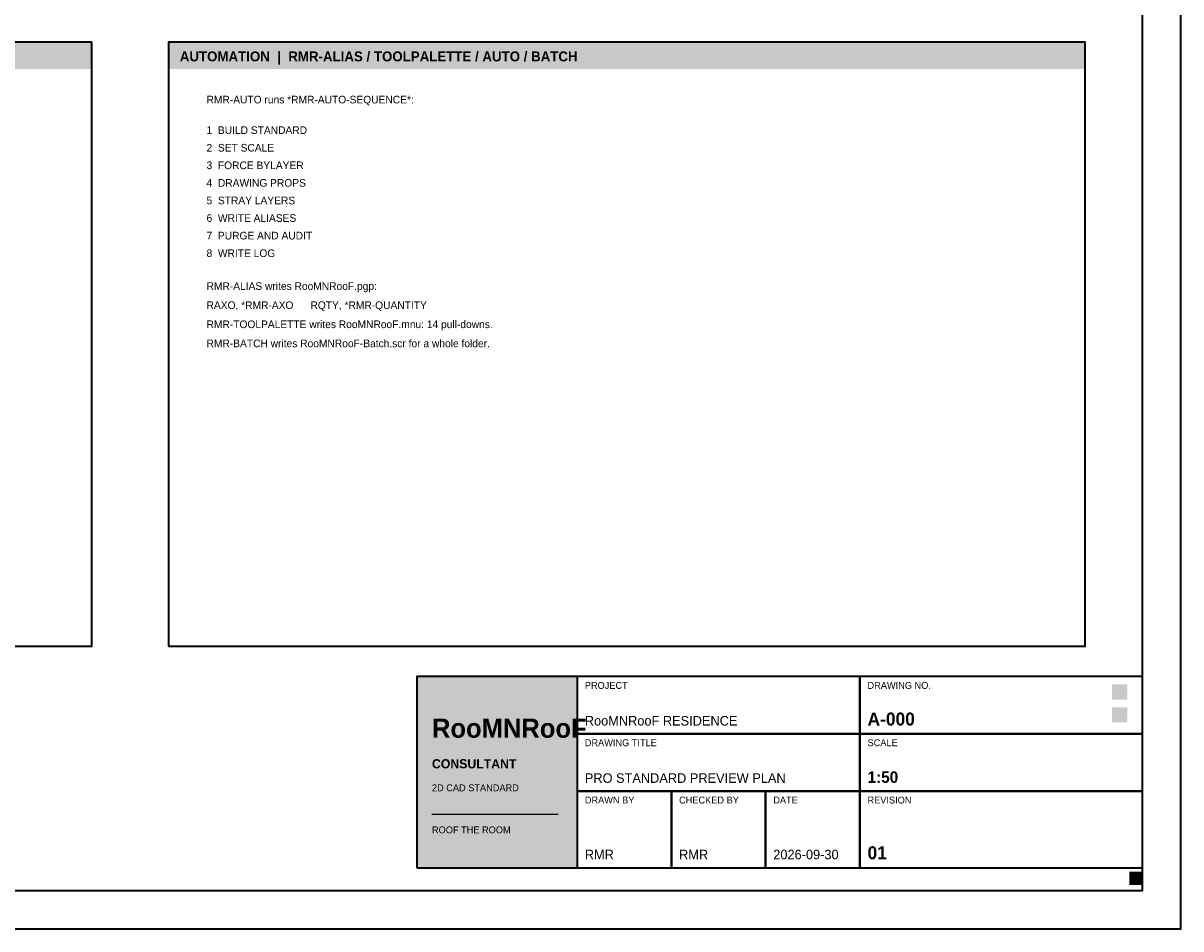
# Model space of a CAD drawing. Header units: millimetres. Extents: x 0 to 841, y 0 to 594.
# Tile 4 of 5: x 538 to 841, y 0 to 237. Entities that reach past the tile are written whole.
import ezdxf

# ---------------------------------------------------------------- set-up
doc = ezdxf.new("R2010")
doc.units = ezdxf.units.MM
for name, color, linetype, lineweight, true_color in [('RMR-A-FRAME', 7, 'Continuous', 35, 0x1f2a33), ('RMR-A-TEXT', 7, 'Continuous', 13, 0x1f2a33), ('RMR-PRES-KEY', 7, 'Continuous', 18, 0xd6a34c), ('RMR-PRES-NORTH', 7, 'Continuous', 18, 0x398982), ('RMR-PRES-TITLE', 7, 'Continuous', 25, 0xc65d48)]:
    doc.layers.add(name, color=color, linetype=linetype, lineweight=lineweight, true_color=true_color)
doc.styles.add('RMR-BODY', font='Aptos.ttf')
doc.styles.add('RMR-HEAD', font='Montserrat-SemiBold.ttf', dxfattribs={"width": 0.95})
doc.styles.add('RMR-NOTE', font='Aptos.ttf', dxfattribs={"width": 0.95})
doc.styles.add('RMR-NUMBER', font='Montserrat-SemiBold.ttf', dxfattribs={"width": 0.9})
doc.styles.add('RMR-TITLE', font='Montserrat-SemiBold.ttf', dxfattribs={"width": 0.92})

msp = doc.modelspace()

# ---------------------------------------------------------------- linework, layer by layer
at = {"layer": 'RMR-A-FRAME', "true_color": 0x1f2a33}
for points in [[(0, 0), (841, 0), (841, 594), (0, 594), (0, 0)], [(641, 16), (831, 16), (831, 66), (641, 66), (641, 16)], [(683, 51), (757, 51), (757, 66), (683, 66), (683, 51)], [(757, 51), (831, 51), (831, 66), (757, 66), (757, 51)], [(683, 36), (757, 36), (757, 51), (683, 51), (683, 36)], [(757, 36), (831, 36), (831, 51), (757, 51), (757, 36)], [(683, 16), (707.67, 16), (707.67, 36), (683, 36), (683, 16)], [(707.67, 16), (732.33, 16), (732.33, 36), (707.67, 36), (707.67, 16)], [(732.33, 16), (757, 16), (757, 36), (732.33, 36), (732.33, 16)], [(757, 16), (831, 16), (831, 36), (757, 36), (757, 16)]]:
    msp.add_lwpolyline(points, dxfattribs=at)
at = {"layer": 'RMR-A-FRAME', "true_color": 0x398982}
msp.add_lwpolyline([(10, 10), (831, 10), (831, 584), (10, 584), (10, 10)], dxfattribs=at)
at = {"layer": 'RMR-A-FRAME', "true_color": 0x566874}
for points in [[(316, 74), (556, 74), (556, 232), (316, 232), (316, 74)], [(576, 74), (816, 74), (816, 232), (576, 232), (576, 74)]]:
    msp.add_lwpolyline(points, dxfattribs=at)
at = {"layer": 'RMR-PRES-KEY', "true_color": 0xd6a34c}
for points in [[(823, 54), (827, 54), (823, 58), (827, 58)], [(827.5, 11.5), (831, 11.5), (827.5, 15), (831, 15)]]:
    msp.add_solid(points, dxfattribs=at)
at = {"layer": 'RMR-PRES-NORTH', "true_color": 0x398982}
msp.add_solid([(823, 60), (827, 60), (823, 64), (827, 64)], dxfattribs=at)
at = {"layer": 'RMR-PRES-TITLE', "true_color": 0xd6a34c}
msp.add_line((645, 30), (678, 30), dxfattribs=at)
at = {"layer": 'RMR-PRES-TITLE', "true_color": 0xc65d48}
for points in [[(316, 225), (556, 225), (316, 232), (556, 232)], [(576, 225), (816, 225), (576, 232), (816, 232)], [(641, 16), (683, 16), (641, 66), (683, 66)]]:
    msp.add_solid(points, dxfattribs=at)

# ---------------------------------------------------------------- texts
at = {"layer": 'RMR-A-TEXT', "true_color": 0x566874, "style": 'RMR-NOTE'}
for s, height, p in [('RMR-AUTO runs *RMR-AUTO-SEQUENCE*:', 2, (586, 216)), ('RMR-ALIAS writes RooMNRooF.pgp:', 2, (586, 167.2)), ('RMR-TOOLPALETTE writes RooMNRooF.mnu: 14 pull-downs.', 2, (586, 157.2)), ('RMR-BATCH writes RooMNRooF-Batch.scr for a whole folder.', 2, (586, 152.2)), ('PROJECT', 1.8, (685, 62.8)), ('DRAWING NO.', 1.8, (759, 62.8)), ('DRAWING TITLE', 1.8, (685, 47.8)), ('SCALE', 1.8, (759, 47.8)), ('DRAWN BY', 1.8, (685, 32.8)), ('CHECKED BY', 1.8, (709.67, 32.8)), ('DATE', 1.8, (734.33, 32.8)), ('REVISION', 1.8, (759, 32.8))]:
    msp.add_text(s, height=height, dxfattribs=at).set_placement(p)
at = {"layer": 'RMR-A-TEXT', "true_color": 0x1f2a33}
for s, height, style, p in [('1  BUILD STANDARD', 2, 'RMR-BODY', (586, 208)), ('2  SET SCALE', 2, 'RMR-BODY', (586, 203.4)), ('3  FORCE BYLAYER', 2, 'RMR-BODY', (586, 198.8)), ('4  DRAWING PROPS', 2, 'RMR-BODY', (586, 194.2)), ('5  STRAY LAYERS', 2, 'RMR-BODY', (586, 189.6)), ('6  WRITE ALIASES', 2, 'RMR-BODY', (586, 185)), ('7  PURGE AND AUDIT', 2, 'RMR-BODY', (586, 180.4)), ('8  WRITE LOG', 2, 'RMR-BODY', (586, 175.8)), ('RooMNRooF RESIDENCE', 2.5, 'RMR-BODY', (685, 53.2)), ('PRO STANDARD PREVIEW PLAN', 2.5, 'RMR-BODY', (685, 38.2)), ('1:50', 3, 'RMR-NUMBER', (759, 38.2)), ('01', 3.4, 'RMR-NUMBER', (759, 18.2)), ('RMR', 2.5, 'RMR-BODY', (685, 18.2)), ('RMR', 2.5, 'RMR-BODY', (709.67, 18.2)), ('2026-09-30', 2.5, 'RMR-BODY', (734.33, 18.2))]:
    msp.add_text(s, height=height, dxfattribs=dict(at, style=style)).set_placement(p)
at = {"layer": 'RMR-A-TEXT', "true_color": 0x398982, "style": 'RMR-BODY'}
msp.add_text('RAXO, *RMR-AXO      RQTY, *RMR-QUANTITY', height=2, dxfattribs=at).set_placement((586, 162.2))
at = {"layer": 'RMR-A-TEXT', "true_color": 0xc65d48, "style": 'RMR-NUMBER'}
msp.add_text('A-000', height=3.4, dxfattribs=at).set_placement((759, 53.2))
at = {"layer": 'RMR-PRES-TITLE', "true_color": 0xeee1c9}
for s, height, style, p in [('AUTOMATION  |  RMR-ALIAS / TOOLPALETTE / AUTO / BATCH', 2.6, 'RMR-HEAD', (579, 227)), ('RooMNRooF', 5, 'RMR-TITLE', (645, 50)), ('CONSULTANT', 2.4, 'RMR-HEAD', (645, 42)), ('2D CAD STANDARD', 1.8, 'RMR-NOTE', (645, 36)), ('ROOF THE ROOM', 1.8, 'RMR-NOTE', (645, 25))]:
    msp.add_text(s, height=height, dxfattribs=dict(at, style=style)).set_placement(p)

doc.saveas('drawing.dxf')
